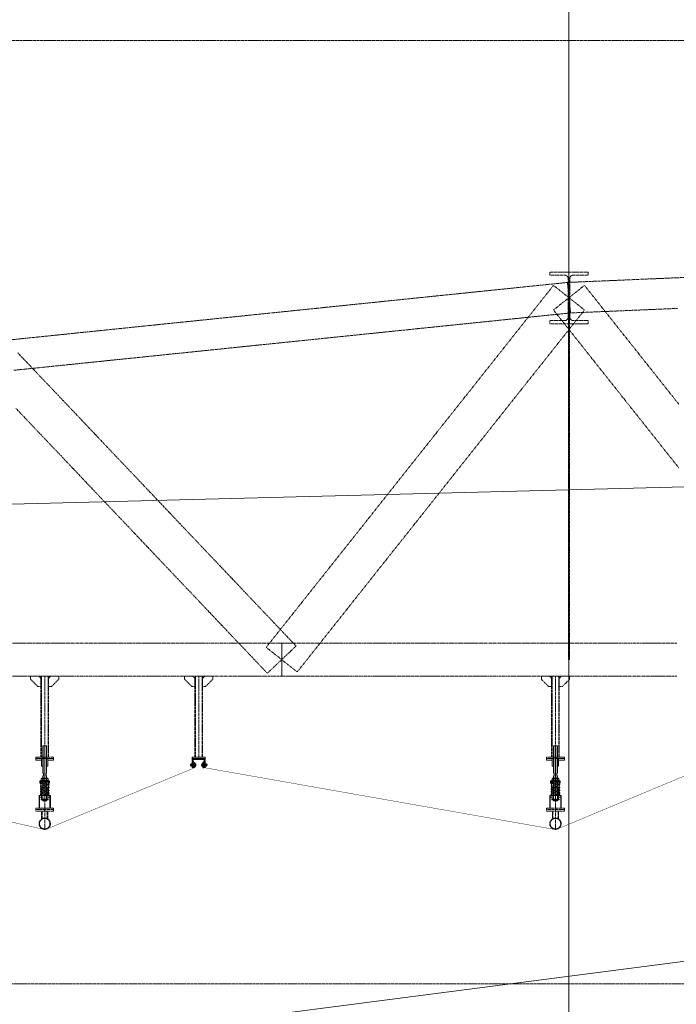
# Model space of a CAD drawing. Header units: millimetres. Extents: x -176817 to 571382, y -58489 to 156123.
# Tile 24 of 256: x -51048 to -45905, y -20394 to -12681. Entities that reach past the tile are written whole.
import ezdxf

# ---------------------------------------------------------------- set-up
doc = ezdxf.new("R2010")
doc.units = ezdxf.units.MM
doc.header["$LTSCALE"] = 0.2
for name, pattern in [('AM_ISO02W050', [7.5, 6, -1.5]), ('AM_ISO02W050x2', [3.75, 3, -0.75]), ('AM_ISO08W050', [18, 12, -1.5, 3, -1.5]), ('AM_ISO08W050x2', [9, 6, -0.75, 1.5, -0.75]), ('DASHDOT', [25.4, 12.7, -6.35, 0, -6.35]), ('HIDDEN', [9.525, 6.35, -3.175])]:
    doc.linetypes.add(name, pattern=pattern)
doc.layers.get('0').update_dxf_attribs({"lineweight": 13})
doc.layers.get('Defpoints').update_dxf_attribs({"lineweight": 13})
for name, color, linetype, lineweight in [('-A Siatka', 30, 'Continuous', 35), ('-AAA Podkład', 252, 'Continuous', 13), ('-AAA Widok', 2, 'Continuous', 30), ('-AAA Wymiar', 1, 'Continuous', 18), ('AM_0N', 7, 'Continuous', 13), ('AM_3N', 6, 'AM_ISO02W050', 13), ('AM_4N', 3, 'Continuous', 13), ('AM_7N', 4, 'AM_ISO08W050', 13), ('AM_8', 1, 'Continuous', 13)]:
    doc.layers.add(name, color=color, linetype=linetype, lineweight=lineweight)
doc.styles.add('WYMIARY', font='ROMANS.shx', dxfattribs={"width": 0.75, "oblique": 15})
doc.dimstyles.new('1 do 100', dxfattribs={"dimscale": 100, "dimtxt": 2, "dimasz": 2.5, "dimexe": 1.25, "dimexo": 0.625, "dimtad": 1, "dimdec": 0, "dimtxsty": 'WYMIARY', "dimcen": 2.5, "dimclrd": 256, "dimclre": 256, "dimclrt": 2, "dimadec": 0, "dimazin": 0, "dimtfac": 1, "dimtdec": 0, "dimtmove": 0, "dimatfit": 3, "dimfxl": 1.25, "dimlwd": -1, "dimlwe": -1, "dimarcsym": 0})

# ---------------------------------------------------------------- blocks, each defined once
blk = doc.blocks.new('*D8')
at = {"layer": '-AAA Wymiar', "transparency": 16777216}
for p, q in [((-46745.8, -45733.6), (-46745.8, 18984.3)), ((-37745.8, 18883.3), (-37745.8, 18984.3)), ((-46495.8, 18859.3), (-37995.8, 18859.3))]:
    blk.add_line(p, q, dxfattribs=at)
for points in [[(-46495.8, 18901), (-46495.8, 18817.6), (-46745.8, 18859.3)], [(-37995.8, 18901), (-37995.8, 18817.6), (-37745.8, 18859.3)]]:
    blk.add_solid(points, dxfattribs=at)
at = {"layer": 'Defpoints', "color": 0, "transparency": 16777216}
for p in [(-37745.8, 18859.3), (-37745.8, 18820.8), (-46745.8, -45796.1)]:
    blk.add_point(p, dxfattribs=at)
at = {"layer": '-AAA Wymiar', "color": 2, "transparency": 16777216, "insert": (-42245.8, 19021.8), "char_height": 200, "attachment_point": 5, "style": 'WYMIARY'}
blk.add_mtext('9000', dxfattribs=at)
blk = doc.blocks.new('*U1083')
at = {"layer": 'AM_0N'}
for p, q in [((-28, 230.6), (28, 230.6)), ((-28, 226.6), (-28, 230.6)), ((28, 226.6), (-28, 226.6)), ((28, 230.6), (28, 226.6))]:
    blk.add_line(p, q, dxfattribs=at)
at = {"layer": 'AM_7N', "linetype": 'AM_ISO08W050x2'}
blk.add_line((0, 233.6), (0, 223.6), dxfattribs=at)
blk = doc.blocks.new('*U1084')
at = {"layer": 'AM_0N'}
for p, q in [((33.8, 222.6), (-33, 222.6)), ((29.3, 219.8), (-30.7, 209)), ((-30.7, 201.1), (7.4, 194.3)), ((29.3, 198.2), (-30.7, 187.4)), ((-30.7, 179.5), (7.4, 172.7)), ((29.3, 176.6), (-30.7, 165.8)), ((-30.7, 157.9), (7.4, 151.1)), ((29.3, 155), (-30.7, 144.2)), ((-2.7, 214.1), (-30.3, 215.9)), ((-29.7, 215.9), (30.3, 219.9)), ((-29.3, 201.1), (30.7, 211.9)), ((-29.3, 179.5), (30.7, 190.3)), ((-29.3, 157.9), (30.7, 168.7)), ((30.7, 198.2), (-7.4, 205.1)), ((30.7, 176.6), (-7.4, 183.5)), ((30.7, 155), (-7.4, 161.9)), ((30, 219.9), (30.3, 219.9)), ((-33.8, 112), (33, 112)), ((-30.7, 136.3), (7.4, 129.5)), ((29.3, 133.4), (-30.7, 122.6)), ((29.7, 118.7), (-30.3, 114.7)), ((-30, 114.7), (-30.3, 114.7)), ((-29.3, 136.3), (30.7, 147.1)), ((-29.3, 114.7), (30.7, 125.5)), ((30.7, 133.4), (-7.4, 140.3)), ((2.7, 120.5), (30.3, 118.7))]:
    blk.add_line(p, q, dxfattribs=at)
for centre, start, end in [((-30, 219.9), 138.01806, 273.82255), ((-30, 205.1), 100.20335, 280.20335), ((-30, 183.5), 100.20335, 280.20335), ((-30, 161.9), 100.20335, 280.20335), ((30, 215.9), 280.20335, 100.20335), ((30, 194.3), 280.20335, 100.20335), ((30, 172.7), 280.20335, 100.20335), ((30, 151.1), 280.20335, 100.20335), ((30, 223.9), 273.82255, 340.52878), ((-30, 140.3), 100.20335, 280.20335), ((-30, 118.7), 100.20335, 280.20335), ((-30, 110.7), 93.82255, 160.52878), ((30, 129.5), 280.20335, 100.20335), ((30, 114.7), 318.01806, 93.82255)]:
    blk.add_arc(centre, 4, start, end, dxfattribs=at)
at = {"layer": 'AM_7N', "linetype": 'AM_ISO08W050x2'}
for p, q in [((-30, 109), (-30, 225.6)), ((0, 109), (0, 225.6)), ((30, 109), (30, 225.6))]:
    blk.add_line(p, q, dxfattribs=at)
blk = doc.blocks.new('*U1085')
at = {"layer": 'AM_0N'}
for p, q in [((-28, 82), (28, 82)), ((-28, 78), (-28, 82)), ((28, 78), (-28, 78)), ((28, 82), (28, 78))]:
    blk.add_line(p, q, dxfattribs=at)
at = {"layer": 'AM_7N', "linetype": 'AM_ISO08W050x2'}
blk.add_line((0, 85), (0, 75), dxfattribs=at)
blk = doc.blocks.new('*U1086')
at = {"layer": 'AM_0N'}
for p, q in [((-26.6, 242.6), (-21.4, 245.6)), ((-26.6, 242.6), (-26.6, 233.6)), ((-26.6, 233.6), (-21.4, 230.6)), ((21.3, 245.6), (-21.4, 245.6)), ((-13.3, 242.6), (-13.3, 233.6)), ((13.3, 242.6), (13.3, 233.6)), ((26.6, 242.6), (21.3, 245.6)), ((26.6, 233.6), (21.3, 230.6)), ((26.6, 242.6), (26.6, 233.6)), ((21.3, 230.6), (-21.4, 230.6))]:
    blk.add_line(p, q, dxfattribs=at)
for centre, radius, start, end in [((-19.9, 232.9), 11.7, 55.56153, 115.56153), ((-19.9, 243.3), 11.7, 244.43847, 304.43847), ((0, 200.7), 43.9, 72.38303, 107.61697), ((0, 275.4), 43.9, 252.38303, 287.61697), ((19.9, 232.9), 11.7, 64.43847, 124.43847), ((19.9, 243.3), 11.7, 235.56153, 295.56153)]:
    blk.add_arc(centre, radius, start, end, dxfattribs=at)
at = {"layer": 'AM_7N', "linetype": 'AM_ISO08W050x2'}
blk.add_line((0, 248.6), (0, 227.6), dxfattribs=at)
blk = doc.blocks.new('A$C09B41FFC')
at = {"layer": '-AAA Podkład', "color": 7}
for p, q in [((-13, 500), (-13, 284.6)), ((0, 500), (0, 70)), ((13, 500), (13, 284.6)), ((-13, 264.6), (-13, 214.6)), ((13, 264.6), (13, 214.6)), ((-16.2, 172.6), (-15, 172.6)), ((-16, 222.6), (-16, 226.6)), ((-15.2, 171.6), (-15, 171.6)), ((-15, 222.6), (15, 222.6)), ((-15, 214.6), (15, 214.6)), ((15, 172.6), (16.2, 172.6)), ((15, 171.6), (15.2, 171.6)), ((16, 222.6), (16, 226.6)), ((-16.2, 82), (-15, 82)), ((-16.2, 82), (-15, 82)), ((-15.2, 83), (-15, 83)), ((16.2, 82, 0), (15, 82, 0)), ((21.2, 82), (20, 82))]:
    blk.add_line(p, q, dxfattribs=at)
for points in [[(15, 284.6), (15, 498), (13, 500), (-13, 500), (-15, 498), (-15, 284.6)], [(-15, 264.6), (-10.5, 264.6), (-10.5, 284.6), (-15, 284.6)], [(-15, 264.6), (-15, 72), (-13, 70), (13, 70), (15, 72), (15, 264.6)], [(15, 264.6), (10.5, 264.6), (10.5, 284.6), (15, 284.6)], [(-15, 226.6), (-38.1, 226.6), (-38.1, 222.6), (-15, 222.6)], [(-15, 222.6), (-38.1, 222.6), (-38.1, 207.6), (-15, 207.6)], [(15, 226.6), (38.1, 226.6), (38.1, 222.6), (15, 222.6)], [(15, 222.6), (38.1, 222.6), (38.1, 207.6), (15, 207.6)], [(-25, 112), (-41.2, 112), (-41.2, 98), (-25, 98)], [(25, 98), (41.3, 98), (41.3, 112), (25, 112)]]:
    blk.add_lwpolyline(points, dxfattribs=at)
at = {"layer": '-AAA Podkład', "color": 7, "elevation": 0}
for points in [[(-25, 400), (-70, 400), (-70, 388), (-25, 388)], [(25, 388), (70, 388), (70, 400), (25, 400)], [(-44.4, 12), (-44.4, 112), (-41.2, 112), (-41.2, 12)], [(44.5, 12), (44.5, 112), (41.3, 112), (41.3, 12)]]:
    blk.add_lwpolyline(points, dxfattribs=at)
for points in [[(-25, 340), (-25, 400), (-14.2, 400), (-13.2, 399), (-13.2, 341), (-14.2, 340)], [(25, 340), (25, 400), (14.2, 400), (13.2, 399), (13.2, 341), (14.2, 340)]]:
    blk.add_lwpolyline(points, close=True, dxfattribs=at)
at = {"layer": '-AAA Podkład', "color": 7}
for points in [[(-38.1, 207.6), (-35.2, 207.6), (-35.2, 222.6), (-38.1, 222.6)], [(-25, 172.6), (-25, 82), (-16.2, 82), (-15.2, 83), (-15.2, 171.6), (-16.2, 172.6)], [(25, 172.6), (25, 82), (16.2, 82), (15.2, 83), (15.2, 171.6), (16.2, 172.6)], [(38.1, 207.6), (35.2, 207.6), (35.2, 222.6), (38.1, 222.6)]]:
    blk.add_lwpolyline(points, close=True, dxfattribs=at)
blk.add_circle((-30, 118.7), 4, dxfattribs=at)
for points in [[(-25, 112), (-25, 113), (-26, 112)], [(25, 112), (25, 113), (26, 112)]]:
    blk.add_solid(points, dxfattribs=at)
for name in ['*U1083', '*U1086', '*U1084', '*U1085']:
    blk.add_blockref(name, (0, 0), dxfattribs=at)
blk = doc.blocks.new('Podkład rev.B')
at = {"layer": '-AAA Podkład', "linetype": 'HIDDEN', "ltscale": 5}
h = blk.add_hatch(dxfattribs=at)
h.set_pattern_fill('ANSI32', color=256)
h.set_pattern_definition([(45, (-45909.764, -40698.592), (-6.7351921, 6.7351921), []), (45, (-45905.274, -40698.592), (-6.7351921, 6.7351921), [])])
h.paths.add_polyline_path([(5400, -36152.5), (5450, -36152.5), (5450, -36154.4, -0.414214), (5444.9, -36159.5), (5407, -36159.5), (5407, -36217.4, -0.414214), (5401.9, -36222.5), (5400, -36222.5)])
h.paths.add_polyline_path([(5450, -36154.4), (5450, -36152.5), (5500, -36152.5), (5500, -36222.5), (5498.1, -36222.5, -0.414214), (5493, -36217.4), (5493, -36159.5), (5455.1, -36159.5, -0.414214)])
for p, q in [((8350, 2544.3, 0), (8350, -48454.9, 0)), ((4244, -35507.5, 0), (4244, -36140.5, 0)), ((5450, -35507.5, 0), (5450, -36140.5, 0)), ((8244, -35507.5, 0), (8244, -36140.5, 0)), ((4244, -36706.9, 0), (4244, -36452.5)), ((8244, -36706.9, 0), (8244, -36452.5)), ((4219.9, -36625.2, 0), (4219.9, -36564.5, 0)), ((4223.9, -36622.9, 0), (4223.9, -36564.5, 0)), ((4264.2, -36622.9, 0), (4264.2, -36564.5, 0)), ((4268.2, -36625.2, 0), (4268.2, -36564.5, 0)), ((8219.9, -36625.2, 0), (8219.9, -36564.5, 0)), ((8223.9, -36622.9, 0), (8223.9, -36564.5, 0)), ((8264.2, -36622.9, 0), (8264.2, -36564.5, 0)), ((8268.2, -36625.2, 0), (8268.2, -36564.5, 0))]:
    blk.add_line(p, q, dxfattribs=at)
at = {"layer": '-AAA Podkład', "linetype": 'HIDDEN', "ltscale": 5, "elevation": 0}
for points in [[(36922.7, -30525.7), (-1301.7, -30525.7), (-1301.7, -37915.8), (36922.7, -37915.8)], [(4214, -35587.5), (4190, -35587.5), (4134, -35531.5), (4134, -35507.5), (4198, -35507.5), (4214, -35523.5)], [(4274, -36140.5), (4214, -36140.5), (4214, -35507.5), (4274, -35507.5)], [(4274, -35587.5), (4298, -35587.5), (4354, -35531.5), (4354, -35507.5), (4290, -35507.5), (4274, -35523.5)], [(5420, -35587.5), (5396, -35587.5), (5340, -35531.5), (5340, -35507.5), (5404, -35507.5), (5420, -35523.5)], [(5480, -36140.5), (5420, -36140.5), (5420, -35507.5), (5480, -35507.5)], [(5480, -35587.5), (5504, -35587.5), (5560, -35531.5), (5560, -35507.5), (5496, -35507.5), (5480, -35523.5)], [(8214, -35587.5), (8190, -35587.5), (8134, -35531.5), (8134, -35507.5), (8198, -35507.5), (8214, -35523.5)], [(8274, -36140.5), (8214, -36140.5), (8214, -35507.5), (8274, -35507.5)], [(8274, -35587.5), (8298, -35587.5), (8354, -35531.5), (8354, -35507.5), (8290, -35507.5), (8274, -35523.5)], [(4314, -36152.5), (4174, -36152.5), (4174, -36140.5), (4314, -36140.5)], [(5500, -36152.5), (5400, -36152.5), (5400, -36140.5), (5500, -36140.5)], [(8314, -36152.5), (8174, -36152.5), (8174, -36140.5), (8314, -36140.5)], [(4314, -36540.5), (4174, -36540.5), (4174, -36552.5), (4314, -36552.5)], [(4314, -36564.5), (4174, -36564.5), (4174, -36552.5), (4314, -36552.5)], [(8314, -36540.5), (8174, -36540.5), (8174, -36552.5), (8314, -36552.5)], [(8314, -36564.5), (8174, -36564.5), (8174, -36552.5), (8314, -36552.5)]]:
    blk.add_lwpolyline(points, close=True, dxfattribs=at)
at = {"layer": '-AAA Podkład', "linetype": 'HIDDEN', "ltscale": 5}
for points in [[(9259, -32383.1), (9188.6, -32386.1), (9118.3, -32389), (9048, -32392), (8977.7, -32395), (8907.4, -32398), (8837.1, -32401), (8766.8, -32404), (8696.5, -32407), (8626.1, -32410), (8555.8, -32413), (8485.5, -32416), (8415.2, -32419), (8344.9, -32422), (8347.4, -32481.9), (8350, -32541.9), (8352.6, -32601.8), (8355.1, -32661.7), (8425.4, -32658.8), (8495.7, -32655.8), (8566, -32652.8), (8636.4, -32649.8), (8706.7, -32646.8), (8777, -32643.8), (8847.3, -32640.8), (8917.6, -32637.8), (8987.9, -32634.8), (9058.2, -32631.8), (9128.5, -32628.8), (9198.9, -32625.8)], [(8356.8, -32541.9), (8356.8, -32467), (8356.8, -32392.2), (8356.8, -32391.5), (8356.8, -32390.8), (8356.8, -32390.2), (8356.9, -32389.5), (8357, -32388.8), (8357, -32388.2), (8357.1, -32387.5), (8357.3, -32386.9), (8357.4, -32386.2), (8357.6, -32385.6), (8357.7, -32384.9), (8357.9, -32384.3), (8358.1, -32383.7), (8358.3, -32383), (8358.6, -32382.4), (8358.8, -32381.8), (8359.1, -32381.2), (8359.3, -32380.6), (8359.6, -32380), (8359.9, -32379.4), (8360.2, -32378.8), (8360.6, -32378.2), (8360.9, -32377.7), (8361.3, -32377.1), (8361.7, -32376.6), (8362, -32376), (8362.4, -32375.5), (8362.9, -32375), (8363.3, -32374.5), (8363.7, -32374), (8364.2, -32373.5), (8364.6, -32373), (8365.1, -32372.5), (8365.6, -32372.1), (8366.1, -32371.6), (8366.6, -32371.2), (8367.1, -32370.8), (8367.6, -32370.4), (8368.2, -32370), (8368.7, -32369.6), (8369.3, -32369.3), (8369.8, -32368.9), (8370.4, -32368.6), (8371, -32368.2), (8371.6, -32367.9), (8372.2, -32367.6), (8372.8, -32367.4), (8373.4, -32367.1), (8374, -32366.9), (8374.6, -32366.6), (8375.3, -32366.4), (8375.9, -32366.2), (8376.5, -32366), (8377.2, -32365.8), (8377.8, -32365.7), (8378.5, -32365.6), (8379.1, -32365.4), (8379.8, -32365.3), (8380.4, -32365.2), (8381.1, -32365.2), (8381.8, -32365.1), (8382.4, -32365.1), (8383.1, -32365), (8383.8, -32365), (8441.9, -32365), (8500, -32365), (8500, -32340.9), (8425, -32340.9), (8350, -32340.9), (8275, -32340.9), (8200, -32340.9), (8200, -32365), (8258.1, -32365), (8316.3, -32365), (8316.9, -32365), (8317.6, -32365.1), (8318.2, -32365.1), (8318.9, -32365.2), (8319.6, -32365.2), (8320.2, -32365.3), (8320.9, -32365.4), (8321.5, -32365.6), (8322.2, -32365.7), (8322.8, -32365.8), (8323.5, -32366), (8324.1, -32366.2), (8324.7, -32366.4), (8325.4, -32366.6), (8326, -32366.9), (8326.6, -32367.1), (8327.2, -32367.4), (8327.8, -32367.6), (8328.4, -32367.9), (8329, -32368.2), (8329.6, -32368.6), (8330.2, -32368.9), (8330.7, -32369.3), (8331.3, -32369.6), (8331.8, -32370), (8332.4, -32370.4), (8332.9, -32370.8), (8333.4, -32371.2), (8333.9, -32371.6), (8334.4, -32372.1), (8334.9, -32372.5), (8335.4, -32373), (8335.8, -32373.5), (8336.3, -32374), (8336.7, -32374.5), (8337.1, -32375), (8337.6, -32375.5), (8338, -32376), (8338.3, -32376.6), (8338.7, -32377.1), (8339.1, -32377.7), (8339.4, -32378.2), (8339.8, -32378.8), (8340.1, -32379.4), (8340.4, -32380), (8340.7, -32380.6), (8340.9, -32381.2), (8341.2, -32381.8), (8341.4, -32382.4), (8341.7, -32383), (8341.9, -32383.7), (8342.1, -32384.3), (8342.3, -32384.9), (8342.4, -32385.6), (8342.6, -32386.2), (8342.7, -32386.9), (8342.9, -32387.5), (8343, -32388.2), (8343, -32388.8), (8343.1, -32389.5), (8343.2, -32390.2), (8343.2, -32390.8), (8343.2, -32391.5), (8343.3, -32392.2), (8343.3, -32467), (8343.3, -32541.9), (8356.8, -32541.9)], [(8362.3, -32661.2), (8356.2, -32601.5), (8350, -32541.9), (8343.8, -32482.2), (8337.7, -32422.5), (8267.4, -32429.7), (8197.1, -32437), (8126.8, -32444.2), (8056.4, -32451.5), (7986.1, -32458.7), (7915.8, -32466), (7845.5, -32473.2), (7775.2, -32480.5), (7704.9, -32487.7), (7634.6, -32495), (7564.3, -32502.2), (7493.9, -32509.4), (7423.6, -32516.7), (7353.3, -32523.9), (7283, -32531.2), (7212.7, -32538.4), (7142.4, -32545.7), (7072.1, -32552.9), (7001.8, -32560.2), (6931.4, -32567.4), (6861.1, -32574.7), (6790.8, -32581.9), (6720.5, -32589.2), (6650.2, -32596.4), (6579.9, -32603.7), (6509.6, -32610.9), (6439.3, -32618.1), (6368.9, -32625.4), (6298.6, -32632.6), (6228.3, -32639.9), (6158, -32647.1), (6087.7, -32654.4), (6017.4, -32661.6), (5947.1, -32668.9), (5876.8, -32676.1), (5806.4, -32683.4), (5736.1, -32690.6), (5665.8, -32697.9), (5595.5, -32705.1), (5525.2, -32712.4), (5454.9, -32719.6), (5384.6, -32726.9), (5314.3, -32734.1), (5243.9, -32741.3), (5173.6, -32748.6), (5103.3, -32755.8), (5033, -32763.1), (4962.7, -32770.3), (4892.4, -32777.6), (4822.1, -32784.8), (4751.8, -32792.1), (4681.4, -32799.3), (4611.1, -32806.6), (4540.8, -32813.8), (4470.5, -32821.1), (4400.2, -32828.3), (4329.9, -32835.6), (4259.6, -32842.8), (4189.3, -32850), (4118.9, -32857.3), (4048.6, -32864.5), (3978.3, -32871.8)], [(4002.9, -33110.5), (4073.2, -33103.3), (4143.6, -33096), (4213.9, -33088.8), (4284.2, -33081.5), (4354.5, -33074.3), (4424.8, -33067), (4495.1, -33059.8), (4565.4, -33052.6), (4635.7, -33045.3), (4706.1, -33038.1), (4776.4, -33030.8), (4846.7, -33023.6), (4917, -33016.3), (4987.3, -33009.1), (5057.6, -33001.8), (5127.9, -32994.6), (5198.2, -32987.3), (5268.6, -32980.1), (5338.9, -32972.8), (5409.2, -32965.6), (5479.5, -32958.3), (5549.8, -32951.1), (5620.1, -32943.8), (5690.4, -32936.6), (5760.7, -32929.4), (5831.1, -32922.1), (5901.4, -32914.9), (5971.7, -32907.6), (6042, -32900.4), (6112.3, -32893.1), (6182.6, -32885.9), (6252.9, -32878.6), (6323.2, -32871.4), (6393.6, -32864.1), (6463.9, -32856.9), (6534.2, -32849.6), (6604.5, -32842.4), (6674.8, -32835.1), (6745.1, -32827.9), (6815.4, -32820.7), (6885.7, -32813.4), (6956.1, -32806.2), (7026.4, -32798.9), (7096.7, -32791.7), (7167, -32784.4), (7237.3, -32777.2), (7307.6, -32769.9), (7377.9, -32762.7), (7448.2, -32755.4), (7518.6, -32748.2), (7588.9, -32740.9), (7659.2, -32733.7), (7729.5, -32726.4), (7799.8, -32719.2), (7870.1, -32711.9), (7940.4, -32704.7), (8010.7, -32697.5), (8081.1, -32690.2), (8151.4, -32683), (8221.7, -32675.7), (8292, -32668.5), (8362.3, -32661.2)], [(8471.4, -32638.2), (8410.7, -32590), (8350, -32541.9), (8289.3, -32493.7), (8228.6, -32445.5), (8193.4, -32489.8), (8158.3, -32534.1), (8123.1, -32578.4), (8088, -32622.7), (8052.8, -32667), (8017.6, -32711.3), (7982.5, -32755.7), (7947.3, -32800), (7912.2, -32844.3), (7877, -32888.6), (7841.9, -32932.9), (7806.7, -32977.2), (7771.5, -33021.5), (7736.4, -33065.8), (7701.2, -33110.1), (7666.1, -33154.4), (7630.9, -33198.7), (7595.8, -33243), (7560.6, -33287.3), (7525.5, -33331.6), (7490.3, -33375.9), (7455.1, -33420.2), (7420, -33464.6), (7384.8, -33508.9), (7349.7, -33553.2), (7314.5, -33597.5), (7279.4, -33641.8), (7244.2, -33686.1), (7209, -33730.4), (7173.9, -33774.7), (7138.7, -33819), (7103.6, -33863.3), (7068.4, -33907.6), (7033.3, -33951.9), (6998.1, -33996.2), (6963, -34040.5), (6927.8, -34084.8), (6892.6, -34129.1), (6857.5, -34173.5), (6822.3, -34217.8), (6787.2, -34262.1), (6752, -34306.4), (6716.9, -34350.7), (6681.7, -34395), (6646.5, -34439.3), (6611.4, -34483.6), (6576.2, -34527.9), (6541.1, -34572.2), (6505.9, -34616.5), (6470.8, -34660.8), (6435.6, -34705.1), (6400.5, -34749.4), (6365.3, -34793.7), (6330.1, -34838), (6295, -34882.4), (6259.8, -34926.7), (6224.7, -34971), (6189.5, -35015.3), (6154.4, -35059.6), (6119.2, -35103.9), (6084, -35148.2), (6048.9, -35192.5), (6013.7, -35236.8), (5978.6, -35281.1), (6039.3, -35329.3), (6100, -35377.5), (6160.7, -35425.6), (6221.4, -35473.8), (6256.6, -35429.5), (6291.7, -35385.2), (6326.9, -35340.9), (6362, -35296.6), (6397.2, -35252.3), (6432.4, -35208), (6467.5, -35163.7), (6502.7, -35119.3), (6537.8, -35075), (6573, -35030.7), (6608.1, -34986.4), (6643.3, -34942.1), (6678.5, -34897.8), (6713.6, -34853.5), (6748.8, -34809.2), (6783.9, -34764.9), (6819.1, -34720.6), (6854.2, -34676.3), (6889.4, -34632), (6924.5, -34587.7), (6959.7, -34543.4), (6994.9, -34499.1), (7030, -34454.8), (7065.2, -34410.4), (7100.3, -34366.1), (7135.5, -34321.8), (7170.6, -34277.5), (7205.8, -34233.2), (7241, -34188.9), (7276.1, -34144.6), (7311.3, -34100.3), (7346.4, -34056), (7381.6, -34011.7), (7416.7, -33967.4), (7451.9, -33923.1), (7487, -33878.8), (7522.2, -33834.5), (7557.4, -33790.2), (7592.5, -33745.9), (7627.7, -33701.5), (7662.8, -33657.2), (7698, -33612.9), (7733.1, -33568.6), (7768.3, -33524.3), (7803.5, -33480), (7838.6, -33435.7), (7873.8, -33391.4), (7908.9, -33347.1), (7944.1, -33302.8), (7979.2, -33258.5), (8014.4, -33214.2), (8049.5, -33169.9), (8084.7, -33125.6), (8119.9, -33081.3), (8155, -33037), (8190.2, -32992.6), (8225.3, -32948.3), (8260.5, -32904), (8295.6, -32859.7), (8330.8, -32815.4), (8366, -32771.1), (8401.1, -32726.8), (8436.3, -32682.5), (8471.4, -32638.2)], [(9209.7, -33375.9), (9174.5, -33331.6), (9139.4, -33287.3), (9104.2, -33243), (9069.1, -33198.7), (9033.9, -33154.4), (8998.8, -33110.1), (8963.6, -33065.8), (8928.5, -33021.5), (8893.3, -32977.2), (8858.1, -32932.9), (8823, -32888.6), (8787.8, -32844.3), (8752.7, -32800), (8717.5, -32755.7), (8682.4, -32711.3), (8647.2, -32667), (8612, -32622.7), (8576.9, -32578.4), (8541.7, -32534.1), (8506.6, -32489.8), (8471.4, -32445.5), (8410.7, -32493.7), (8350, -32541.9), (8289.3, -32590), (8228.6, -32638.2), (8263.7, -32682.5), (8298.9, -32726.8), (8334, -32771.1), (8369.2, -32815.4), (8404.4, -32859.7), (8439.5, -32904), (8474.7, -32948.3), (8509.8, -32992.6), (8545, -33037), (8580.1, -33081.3), (8615.3, -33125.6), (8650.5, -33169.9), (8685.6, -33214.2), (8720.8, -33258.5), (8755.9, -33302.8), (8791.1, -33347.1), (8826.2, -33391.4), (8861.4, -33435.7), (8896.5, -33480), (8931.7, -33524.3), (8966.9, -33568.6), (9002, -33612.9), (9037.2, -33657.2), (9072.3, -33701.5), (9107.5, -33745.9), (9142.6, -33790.2), (9177.8, -33834.5), (9213, -33878.8)], [(8500, -32745.9), (8500, -32721.4), (8441.9, -32721.4), (8383.8, -32721.4), (8383.1, -32721.4), (8382.4, -32721.4), (8381.7, -32721.3), (8381.1, -32721.3), (8380.4, -32721.2), (8379.7, -32721.1), (8379.1, -32721), (8378.4, -32720.9), (8377.8, -32720.7), (8377.1, -32720.6), (8376.5, -32720.4), (8375.8, -32720.2), (8375.2, -32720), (8374.6, -32719.8), (8373.9, -32719.5), (8373.3, -32719.3), (8372.7, -32719), (8372.1, -32718.7), (8371.5, -32718.4), (8370.9, -32718.1), (8370.3, -32717.8), (8369.8, -32717.4), (8369.2, -32717.1), (8368.6, -32716.7), (8368.1, -32716.3), (8367.6, -32715.9), (8367, -32715.5), (8366.5, -32715.1), (8366, -32714.6), (8365.5, -32714.2), (8365, -32713.7), (8364.6, -32713.2), (8364.1, -32712.8), (8363.7, -32712.3), (8363.2, -32711.7), (8362.8, -32711.2), (8362.4, -32710.7), (8362, -32710.2), (8361.6, -32709.6), (8361.2, -32709.1), (8360.9, -32708.5), (8360.5, -32707.9), (8360.2, -32707.3), (8359.9, -32706.7), (8359.6, -32706.1), (8359.3, -32705.5), (8359, -32704.9), (8358.8, -32704.3), (8358.5, -32703.7), (8358.3, -32703.1), (8358.1, -32702.4), (8357.9, -32701.8), (8357.7, -32701.1), (8357.5, -32700.5), (8357.4, -32699.8), (8357.3, -32699.2), (8357.1, -32698.5), (8357, -32697.9), (8356.9, -32697.2), (8356.9, -32696.5), (8356.8, -32695.9), (8356.8, -32695.2), (8356.8, -32694.5), (8356.8, -32693.9), (8356.8, -32617.9), (8356.8, -32541.9), (8343.3, -32541.9), (8343.3, -32617.9), (8343.3, -32693.9), (8343.2, -32694.5), (8343.2, -32695.2), (8343.2, -32695.9), (8343.1, -32696.5), (8343.1, -32697.2), (8343, -32697.9), (8342.9, -32698.5), (8342.7, -32699.2), (8342.6, -32699.8), (8342.5, -32700.5), (8342.3, -32701.1), (8342.1, -32701.8), (8341.9, -32702.4), (8341.7, -32703.1), (8341.5, -32703.7), (8341.2, -32704.3), (8341, -32704.9), (8340.7, -32705.5), (8340.4, -32706.1), (8340.1, -32706.7), (8339.8, -32707.3), (8339.5, -32707.9), (8339.1, -32708.5), (8338.8, -32709.1), (8338.4, -32709.6), (8338, -32710.2), (8337.6, -32710.7), (8337.2, -32711.2), (8336.8, -32711.7), (8336.3, -32712.3), (8335.9, -32712.8), (8335.4, -32713.2), (8335, -32713.7), (8334.5, -32714.2), (8334, -32714.6), (8333.5, -32715.1), (8333, -32715.5), (8332.4, -32715.9), (8331.9, -32716.3), (8331.4, -32716.7), (8330.8, -32717.1), (8330.2, -32717.4), (8329.7, -32717.8), (8329.1, -32718.1), (8328.5, -32718.4), (8327.9, -32718.7), (8327.3, -32719), (8326.7, -32719.3), (8326, -32719.5), (8325.4, -32719.8), (8324.8, -32720), (8324.2, -32720.2), (8323.5, -32720.4), (8322.9, -32720.6), (8322.2, -32720.7), (8321.6, -32720.9), (8320.9, -32721), (8320.3, -32721.1), (8319.6, -32721.2), (8318.9, -32721.3), (8318.3, -32721.3), (8317.6, -32721.4), (8316.9, -32721.4), (8316.3, -32721.4), (8258.1, -32721.4), (8200, -32721.4), (8200, -32745.9), (8275, -32745.9), (8350, -32745.9), (8425, -32745.9), (8500, -32745.9)], [(8347, -32541.9), (8347, -32630.5), (8347, -32719.1), (8347, -32807.7), (8347, -32896.3), (8347, -32984.9), (8347, -33073.5), (8347, -33162.1), (8347, -33250.8), (8347, -33339.4), (8347, -33428), (8347, -33516.6), (8347, -33605.2), (8347, -33693.8), (8347, -33782.4), (8347, -33871), (8347, -33959.7), (8347, -34048.3), (8347, -34136.9), (8347, -34225.5), (8347, -34314.1), (8347, -34402.7), (8347, -34491.3), (8347, -34579.9), (8347, -34668.6), (8347, -34757.2), (8347, -34845.8), (8347, -34934.4), (8347, -35023), (8347, -35111.6), (8347, -35200.2), (8347, -35288.8), (8347, -35377.5), (8353, -35377.5), (8353, -35288.8), (8353, -35200.2), (8353, -35111.6), (8353, -35023), (8353, -34934.4), (8353, -34845.8), (8353, -34757.2), (8353, -34668.6), (8353, -34579.9), (8353, -34491.3), (8353, -34402.7), (8353, -34314.1), (8353, -34225.5), (8353, -34136.9), (8353, -34048.3), (8353, -33959.7), (8353, -33871), (8353, -33782.4), (8353, -33693.8), (8353, -33605.2), (8353, -33516.6), (8353, -33428), (8353, -33339.4), (8353, -33250.8), (8353, -33162.1), (8353, -33073.5), (8353, -32984.9), (8353, -32896.3), (8353, -32807.7), (8353, -32719.1), (8353, -32630.5), (8353, -32541.9), (8347, -32541.9)], [(5987.5, -35484.1), (6043.8, -35430.8), (6100, -35377.5), (6156.2, -35324.1), (6212.5, -35270.8), (6177.3, -35233.7), (6142.1, -35196.7), (6107, -35159.6), (6071.8, -35122.5), (6036.7, -35085.5), (6001.5, -35048.4), (5966.4, -35011.4), (5931.2, -34974.3), (5896, -34937.2), (5860.9, -34900.2), (5825.7, -34863.1), (5790.6, -34826.1), (5755.4, -34789), (5720.3, -34751.9), (5685.1, -34714.9), (5650, -34677.8), (5614.8, -34640.8), (5579.6, -34603.7), (5544.5, -34566.6), (5509.3, -34529.6), (5474.2, -34492.5), (5439, -34455.5), (5403.9, -34418.4), (5368.7, -34381.4), (5333.5, -34344.3), (5298.4, -34307.2), (5263.2, -34270.2), (5228.1, -34233.1), (5192.9, -34196.1), (5157.8, -34159), (5122.6, -34121.9), (5087.5, -34084.9), (5052.3, -34047.8), (5017.1, -34010.8), (4982, -33973.7), (4946.8, -33936.6), (4911.7, -33899.6), (4876.5, -33862.5), (4841.4, -33825.5), (4806.2, -33788.4), (4771, -33751.3), (4735.9, -33714.3), (4700.7, -33677.2), (4665.6, -33640.2), (4630.4, -33603.1), (4595.3, -33566), (4560.1, -33529), (4525, -33491.9), (4489.8, -33454.9), (4454.6, -33417.8), (4419.5, -33380.7), (4384.3, -33343.7), (4349.2, -33306.6), (4314, -33269.6), (4278.9, -33232.5), (4243.7, -33195.5), (4208.5, -33158.4), (4173.4, -33121.3), (4138.2, -33084.3), (4103.1, -33047.2), (4067.9, -33010.2), (4032.8, -32973.1)], [(4018.8, -33408.8), (4054, -33445.9), (4089.1, -33482.9), (4124.3, -33520), (4159.4, -33557), (4194.6, -33594.1), (4229.7, -33631.2), (4264.9, -33668.2), (4300, -33705.3), (4335.2, -33742.3), (4370.4, -33779.4), (4405.5, -33816.5), (4440.7, -33853.5), (4475.8, -33890.6), (4511, -33927.6), (4546.1, -33964.7), (4581.3, -34001.8), (4616.5, -34038.8), (4651.6, -34075.9), (4686.8, -34112.9), (4721.9, -34150), (4757.1, -34187.1), (4792.2, -34224.1), (4827.4, -34261.2), (4862.5, -34298.2), (4897.7, -34335.3), (4932.9, -34372.3), (4968, -34409.4), (5003.2, -34446.5), (5038.3, -34483.5), (5073.5, -34520.6), (5108.6, -34557.6), (5143.8, -34594.7), (5179, -34631.8), (5214.1, -34668.8), (5249.3, -34705.9), (5284.4, -34742.9), (5319.6, -34780), (5354.7, -34817.1), (5389.9, -34854.1), (5425, -34891.2), (5460.2, -34928.2), (5495.4, -34965.3), (5530.5, -35002.4), (5565.7, -35039.4), (5600.8, -35076.5), (5636, -35113.5), (5671.1, -35150.6), (5706.3, -35187.7), (5741.5, -35224.7), (5776.6, -35261.8), (5811.8, -35298.8), (5846.9, -35335.9), (5882.1, -35373), (5917.2, -35410), (5952.4, -35447.1), (5987.5, -35484.1)], [(6100, -35507.5), (6100, -35442.5), (6100, -35377.5), (6100, -35312.5), (6100, -35247.5), (6029.7, -35247.5), (5959.4, -35247.5), (5889.1, -35247.5), (5818.8, -35247.5), (5748.4, -35247.5), (5678.1, -35247.5), (5607.8, -35247.5), (5537.5, -35247.5), (5467.2, -35247.5), (5396.9, -35247.5), (5326.6, -35247.5), (5256.3, -35247.5), (5185.9, -35247.5), (5115.6, -35247.5), (5045.3, -35247.5), (4975, -35247.5), (4904.7, -35247.5), (4834.4, -35247.5), (4764.1, -35247.5), (4693.8, -35247.5), (4623.4, -35247.5), (4553.1, -35247.5), (4482.8, -35247.5), (4412.5, -35247.5), (4342.2, -35247.5), (4271.9, -35247.5), (4201.6, -35247.5), (4131.3, -35247.5), (4060.9, -35247.5), (3990.6, -35247.5)], [(3990.6, -35507.5), (4060.9, -35507.5), (4131.3, -35507.5), (4201.6, -35507.5), (4271.9, -35507.5), (4342.2, -35507.5), (4412.5, -35507.5), (4482.8, -35507.5), (4553.1, -35507.5), (4623.4, -35507.5), (4693.8, -35507.5), (4764.1, -35507.5), (4834.4, -35507.5), (4904.7, -35507.5), (4975, -35507.5), (5045.3, -35507.5), (5115.6, -35507.5), (5185.9, -35507.5), (5256.3, -35507.5), (5326.6, -35507.5), (5396.9, -35507.5), (5467.2, -35507.5), (5537.5, -35507.5), (5607.8, -35507.5), (5678.1, -35507.5), (5748.4, -35507.5), (5818.8, -35507.5), (5889.1, -35507.5), (5959.4, -35507.5), (6029.7, -35507.5), (6100, -35507.5)], [(8350, -35507.5), (8350, -35442.5), (8350, -35377.5), (8350, -35312.5), (8350, -35247.5), (8279.7, -35247.5), (8209.4, -35247.5), (8139.1, -35247.5), (8068.8, -35247.5), (7998.4, -35247.5), (7928.1, -35247.5), (7857.8, -35247.5), (7787.5, -35247.5), (7717.2, -35247.5), (7646.9, -35247.5), (7576.6, -35247.5), (7506.3, -35247.5), (7435.9, -35247.5), (7365.6, -35247.5), (7295.3, -35247.5), (7225, -35247.5), (7154.7, -35247.5), (7084.4, -35247.5), (7014.1, -35247.5), (6943.8, -35247.5), (6873.4, -35247.5), (6803.1, -35247.5), (6732.8, -35247.5), (6662.5, -35247.5), (6592.2, -35247.5), (6521.9, -35247.5), (6451.6, -35247.5), (6381.3, -35247.5), (6310.9, -35247.5), (6240.6, -35247.5), (6170.3, -35247.5), (6100, -35247.5), (6100, -35312.5), (6100, -35377.5), (6100, -35442.5), (6100, -35507.5), (6170.3, -35507.5), (6240.6, -35507.5), (6310.9, -35507.5), (6381.3, -35507.5), (6451.6, -35507.5), (6521.9, -35507.5), (6592.2, -35507.5), (6662.5, -35507.5), (6732.8, -35507.5), (6803.1, -35507.5), (6873.4, -35507.5), (6943.8, -35507.5), (7014.1, -35507.5), (7084.4, -35507.5), (7154.7, -35507.5), (7225, -35507.5), (7295.3, -35507.5), (7365.6, -35507.5), (7435.9, -35507.5), (7506.3, -35507.5), (7576.6, -35507.5), (7646.9, -35507.5), (7717.2, -35507.5), (7787.5, -35507.5), (7857.8, -35507.5), (7928.1, -35507.5), (7998.4, -35507.5), (8068.8, -35507.5), (8139.1, -35507.5), (8209.4, -35507.5), (8279.7, -35507.5), (8350, -35507.5)], [(9193.8, -35247.5), (9123.4, -35247.5), (9053.1, -35247.5), (8982.8, -35247.5), (8912.5, -35247.5), (8842.2, -35247.5), (8771.9, -35247.5), (8701.6, -35247.5), (8631.3, -35247.5), (8560.9, -35247.5), (8490.6, -35247.5), (8420.3, -35247.5), (8350, -35247.5), (8350, -35312.5), (8350, -35377.5), (8350, -35442.5), (8350, -35507.5), (8420.3, -35507.5), (8490.6, -35507.5), (8560.9, -35507.5), (8631.3, -35507.5), (8701.6, -35507.5), (8771.9, -35507.5), (8842.2, -35507.5), (8912.5, -35507.5), (8982.8, -35507.5), (9053.1, -35507.5), (9123.4, -35507.5), (9193.8, -35507.5)]]:
    blk.add_lwpolyline(points, dxfattribs=at)
at = {"layer": '-AAA Podkład', "linetype": 'HIDDEN', "ltscale": 5, "elevation": 0}
for points in [[(4218, -36140.5), (4218, -35507.5)], [(4270, -35507.5), (4270, -36140.5)], [(5424, -36140.5), (5424, -35507.5)], [(5476, -35507.5), (5476, -36140.5)], [(8218, -36140.5), (8218, -35507.5)], [(8270, -35507.5), (8270, -36140.5)]]:
    blk.add_lwpolyline(points, dxfattribs=at)
for points in [[(5400, -36152.5), (5450, -36152.5), (5450, -36154.4, -0.414214), (5444.9, -36159.5), (5407, -36159.5), (5407, -36217.4, -0.414214), (5401.9, -36222.5), (5400, -36222.5)], [(5450, -36154.4), (5450, -36152.5), (5500, -36152.5), (5500, -36222.5), (5498.1, -36222.5, -0.414214), (5493, -36217.4), (5493, -36159.5), (5455.1, -36159.5, -0.414214)]]:
    blk.add_lwpolyline(points, format="xyb", close=True, dxfattribs=at)
at = {"layer": '-AAA Podkład', "linetype": 'HIDDEN', "ltscale": 5}
for centre, radius in [((4244, -36662.5, 0), 44.5), ((4244, -36662.5, 0), 41.2), ((8244, -36662.5, 0), 44.5), ((8244, -36662.5, 0), 41.2)]:
    blk.add_circle(centre, radius, dxfattribs=at)
for p in [(4244, -36552.5, 0), (8244, -36552.5, 0)]:
    blk.add_blockref('A$C09B41FFC', p, dxfattribs=at)
blk = doc.blocks.new('*U1058')
at = {"layer": 'AM_0N'}
for p, q in [((5.7, -1), (-5.6, -1)), ((-5.6, -1), (-5.6, -1.6)), ((5.7, -1.6), (-5.6, -1.6)), ((-5.6, -1.6), (-2.4, -4.9)), ((-3, -6.3), (-2.4, -5.7)), ((3, -6.3), (-3, -6.3)), ((-3, -20.4), (-3, -6.3)), ((3, -20.4), (-3, -20.4)), ((-2.4, -21), (-3, -20.4)), ((2.4, -4.9), (-2.4, -4.9)), ((-2.4, -5.7), (-2.4, -4.9)), ((-2.4, -21), (2.4, -21)), ((5.7, -1.6), (2.4, -4.9)), ((2.4, -5.7), (2.4, -4.9)), ((3, -6.3), (2.4, -5.7)), ((2.4, -21), (3, -20.4)), ((3, -20.4), (3, -6.3)), ((5.7, -1.6), (5.7, -1))]:
    blk.add_line(p, q, dxfattribs=at)
at = {"layer": 'AM_3N', "linetype": 'AM_ISO02W050x2'}
for p, q in [((-3.4, -1), (0, -5.4)), ((-0.7, -4.4), (-0.7, -1)), ((0.7, -4.4), (-0.7, -4.4)), ((3.4, -1), (0, -5.4)), ((0.7, -4.4), (0.7, -1))]:
    blk.add_line(p, q, dxfattribs=at)
at = {"layer": 'AM_4N'}
for p, q in [((-2.4, -5.7), (-2.4, -6.3)), ((-2.4, -6.3), (-2.4, -21)), ((2.4, -5.7), (2.4, -6.3)), ((2.4, -6.3), (2.4, -21))]:
    blk.add_line(p, q, dxfattribs=at)
at = {"layer": 'AM_7N', "linetype": 'AM_ISO08W050x2'}
blk.add_line((0, 2), (0, -24), dxfattribs=at)
blk = doc.blocks.new('*U1059')
at = {"layer": 'AM_0N'}
for p, q in [((6, -12), (-6, -12)), ((-6, -12), (-6, -13.6)), ((-6, -13.6), (6, -13.6)), ((6, -13.6), (6, -12))]:
    blk.add_line(p, q, dxfattribs=at)
at = {"layer": 'AM_7N', "linetype": 'AM_ISO08W050x2'}
blk.add_line((0, -16.6), (0, -9), dxfattribs=at)
blk = doc.blocks.new('*U1060')
at = {"layer": 'AM_0N'}
for p, q in [((-5.8, -14.4), (-4.4, -13.6)), ((-5.8, -14.4), (-5.8, -18)), ((-5.8, -18), (-4.4, -18.8)), ((4.5, -13.6), (-4.4, -13.6)), ((4.5, -18.8), (-4.4, -18.8)), ((-2.9, -14.4), (-2.9, -18)), ((2.9, -14.4), (2.9, -18)), ((5.8, -14.4), (4.5, -13.6)), ((5.8, -18), (4.5, -18.8)), ((5.8, -14.4), (5.8, -18))]:
    blk.add_line(p, q, dxfattribs=at)
for centre, radius, start, end in [((-4.3, -16.5), 2.55, 55.56153, 115.56153), ((-4.3, -15.9), 2.55, 244.43847, 304.43847), ((0, -23.5), 9.54, 72.38303, 107.61697), ((0, -8.9), 9.54, 252.38303, 287.61697), ((4.3, -16.5), 2.55, 64.43847, 124.43847), ((4.3, -15.9), 2.55, 235.56153, 295.56153)]:
    blk.add_arc(centre, radius, start, end, dxfattribs=at)
at = {"layer": 'AM_7N', "linetype": 'AM_ISO08W050x2'}
blk.add_line((0, -10.6), (0, -21.8), dxfattribs=at)
blk = doc.blocks.new('okucie')
at = {"layer": 'AM_8'}
h = blk.add_hatch(dxfattribs=at)
h.set_pattern_fill('ANSI31', color=256, scale=0.5, style=0)
h.set_pattern_definition([(45, (-21727.3335, 85443.8012), (-1.122532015, 1.122532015), [])])
h.paths.add_polyline_path([(-3.5, -5), (-3.5, -3.8), (-6.3, -1), (-20, -1), (-20, -5)])
h.paths.add_polyline_path([(20, -5), (20, -1), (6.3, -1), (3.5, -3.8), (3.5, -5)])
h = blk.add_hatch(dxfattribs=at)
h.set_pattern_fill('ANSI31', color=256, scale=0.5, angle=90, style=0)
h.set_pattern_definition([(135, (-21776.6445, 85446.8), (-1.122532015, -1.122532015), [])])
h.paths.add_polyline_path([(-3.5, -8), (-20, -8), (-20, -12), (-3.5, -12)])
h.paths.add_polyline_path([(20, -8), (3.5, -8), (3.5, -12), (6, -12), (20, -12)])
at = {"layer": '-AAA Widok'}
for p, q in [((-3.5, -3.8, 0), (3.5, -3.8, 0)), ((-3.5, -12, 0), (-3.5, -8)), ((3.5, -12, 0), (3.5, -8))]:
    blk.add_line(p, q, dxfattribs=at)
for points in [[(-20, -5), (20, -5), (20, -1), (-20, -1)], [(-20, -12), (20, -12), (20, -8), (-20, -8)]]:
    blk.add_lwpolyline(points, close=True, dxfattribs=at)
at = {"layer": '-AAA Widok', "elevation": 0}
blk.add_lwpolyline([(-20, -5), (20, -5), (20, -1), (-20, -1)], close=True, dxfattribs=at)
for points in [[(-6.3, -1), (-3.5, -3.8), (-3.5, -5)], [(6.3, -1), (3.5, -3.8), (3.5, -5)]]:
    blk.add_lwpolyline(points, dxfattribs=at)
at = {"layer": '-AAA Wymiar'}
for p, q in [((-20, -8), (-20, -5)), ((20, -8), (20, -5))]:
    blk.add_line(p, q, dxfattribs=at)
at = {"layer": 'AM_0N'}
for name in ['*U1058', '*U1059', '*U1060']:
    blk.add_blockref(name, (0, 0), dxfattribs=at)
blk = doc.blocks.new('*U1065')
at = {"layer": 'AM_0N'}
for p, q in [((-33, 4.1), (-32.1, 5)), ((-33, 4.1), (-33, -4.1)), ((-2.5, 5), (-32.1, 5)), ((-32.1, 5), (-32.1, -5)), ((-2.5, 5), (-2.5, -5)), ((-2.5, 5), (-1.6, 4.6)), ((2, 4.6), (-1.6, 4.6)), ((2, 4.6), (2, 7.7)), ((2.6, 7.7), (2, 7.7)), ((2, -4.6), (2, 4.6)), ((7.6, 9.8), (2.6, 9.8)), ((2.6, 9.8), (2.6, 7.7)), ((2.6, 7.7), (2.6, -7.7)), ((7.6, 4.9), (2.6, 4.9)), ((7.6, 9.8), (8.4, 8.5)), ((8.4, -8.5), (8.4, 8.5)), ((-32.1, -5), (-33, -4.1)), ((-2.5, -5), (-32.1, -5)), ((-2.5, -5), (-1.6, -4.6)), ((2, -4.6), (-1.6, -4.6)), ((2, -7.7), (2, -4.6)), ((2.6, -7.7), (2, -7.7)), ((7.6, -4.9), (2.6, -4.9)), ((2.6, -7.7), (2.6, -9.8)), ((7.6, -9.8), (2.6, -9.8)), ((7.6, -9.8), (8.4, -8.5))]:
    blk.add_line(p, q, dxfattribs=at)
for centre, radius, start, end in [((4.1, 7.4), 4.34, 325.55313, 25.55313), ((-7.8, 0), 16.2, 342.38753, 17.61247), ((4.1, -7.4), 4.34, 334.44687, 34.44687)]:
    blk.add_arc(centre, radius, start, end, dxfattribs=at)
at = {"layer": 'AM_4N'}
for p, q in [((-2.5, 4.1), (-33, 4.1)), ((-2.5, 4.1), (-1.6, 4.6)), ((-2.5, -4.1), (-33, -4.1)), ((-2.5, -4.1), (-1.6, -4.6))]:
    blk.add_line(p, q, dxfattribs=at)
at = {"layer": 'AM_7N', "linetype": 'AM_ISO08W050x2'}
blk.add_line((11.4, 0), (-36, 0), dxfattribs=at)
blk = doc.blocks.new('*U1066')
at = {"layer": 'AM_0N'}
for p, q in [((-20, 10), (-20, -10)), ((-18, 10), (-20, 10)), ((-18, -10), (-18, 10)), ((-20, -10), (-18, -10))]:
    blk.add_line(p, q, dxfattribs=at)
at = {"layer": 'AM_7N', "linetype": 'AM_ISO08W050x2'}
blk.add_line((-15, 0), (-23, 0), dxfattribs=at)
blk = doc.blocks.new('*U1067')
at = {"layer": 'AM_0N'}
for p, q in [((-27.3, 9.2), (-28.4, 7.3)), ((-28.4, -7.3), (-28.4, 7.3)), ((-21.1, 9.2), (-27.3, 9.2)), ((-21.1, 4.6), (-27.3, 4.6)), ((-21.1, 9.2), (-20, 7.3)), ((-20, -7.3), (-20, 7.3)), ((-27.3, -9.2), (-28.4, -7.3)), ((-21.1, -4.6), (-27.3, -4.6)), ((-21.1, -9.2), (-27.3, -9.2)), ((-21.1, -9.2), (-20, -7.3))]:
    blk.add_line(p, q, dxfattribs=at)
for centre, radius, start, end in [((-23.9, 6.9), 4.08, 154.43847, 214.43847), ((-12.7, 0), 15.3, 162.38303, 197.61697), ((-24.5, 6.9), 4.08, 325.56153, 25.56153), ((-35.7, 0), 15.3, 342.38303, 17.61697), ((-23.9, -6.9), 4.08, 145.56153, 205.56153), ((-24.5, -6.9), 4.08, 334.43847, 34.43847)]:
    blk.add_arc(centre, radius, start, end, dxfattribs=at)
at = {"layer": 'AM_7N', "linetype": 'AM_ISO08W050x2'}
blk.add_line((-17, 0), (-31.4, 0), dxfattribs=at)
blk = doc.blocks.new('*U1068')
at = {"layer": 'AM_0N'}
for p, q in [((0, 10), (0, -10)), ((2, 10), (0, 10)), ((2, -10), (2, 10)), ((0, -10), (2, -10))]:
    blk.add_line(p, q, dxfattribs=at)
at = {"layer": 'AM_7N', "linetype": 'AM_ISO08W050x2'}
blk.add_line((5, 0), (-3, 0), dxfattribs=at)
blk = doc.blocks.new('Okucie+śruba')
at = {"layer": '-AAA Widok', "color": 42, "xscale": -1, "rotation": 90}
blk.add_blockref('okucie', (-12, 0), dxfattribs=at)
at = {"layer": 'AM_0N', "color": 42}
for name in ['*U1065', '*U1067', '*U1066', '*U1068']:
    blk.add_blockref(name, (0, 0), dxfattribs=at)
blk = doc.blocks.new('Profil rev.B')
at = {"layer": '-A Siatka', "linetype": 'HIDDEN', "const_width": 3, "elevation": 0}
for points in [[(1439, 1112.9), (1439, 1059.1), (3539.7, 577.6, 0.125183), (3555.4, 578.4), (4714.1, 1058.5), (4714.1, 1112.9)], [(4789.1, 1112.9), (4789.1, 1062.9), (7541, 577.3, 0.143564), (7555.3, 578.9), (8714.1, 1062.9), (8714.1, 1112.9)]]:
    blk.add_lwpolyline(points, format="xyb", dxfattribs=at)
at = {"layer": '-AAA Wymiar'}
blk.add_blockref('Okucie+śruba', (4719.6, 1082.9, 0), dxfattribs=at)
at = {"layer": '-AAA Wymiar', "xscale": -1}
blk.add_blockref('Okucie+śruba', (4783.6, 1082.9, 0), dxfattribs=at)

msp = doc.modelspace()

# ---------------------------------------------------------------- linework, layer by layer
at = {"layer": '-AAA Wymiar'}
for p, q in [((-9928.1317, -15412.833), (-67317.0633, -22834.3987)), ((-61002.1991, -16730.6803), (-9928.1317, -15412.833))]:
    msp.add_line(p, q, dxfattribs=at)
at = {"color": 252, "linetype": 'DASHDOT', "ltscale": 3}
msp.add_line((-46745.7819, 19253.2914), (-46745.7819, -30771.4395), dxfattribs=at)

# ---------------------------------------------------------------- block references
at = {"layer": '-AAA Widok'}
msp.add_blockref('Profil rev.B', (-54397.4159, -19601.8799, 0), dxfattribs=at)
at = {"layer": '-AAA Wymiar'}
msp.add_blockref('Podkład rev.B', (-55095.7819, 17683.4632, 0), dxfattribs=at)

# ---------------------------------------------------------------- dimensions: what is measured, and where the dimension line sits
dim = msp.add_linear_dim(base=(-37745.7819, 18859.2967), p1=(-46745.7819, -45796.0606), p2=(-37745.7819, 18820.7747), dimstyle='1 do 100', override={"dimtmove": 1}, dxfattribs=at)
dim.commit()
dim.dimension.update_dxf_attribs({"geometry": '*D8', "text_midpoint": (-42245.7819, 19021.7967)})

doc.saveas('drawing.dxf')
